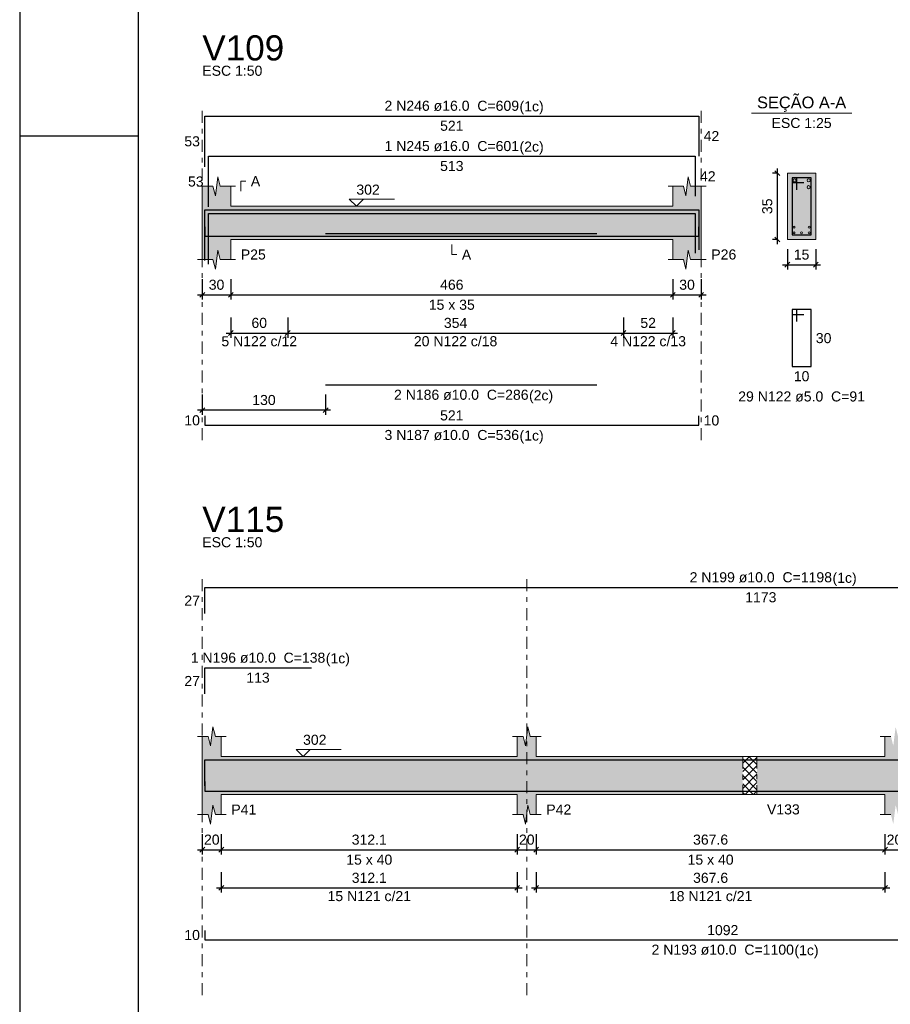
# Model space of a CAD drawing. Header units: millimetres. Extents: x 0 to 119, y 0 to 84.
# Tile 13 of 34: x 0 to 18, y 41 to 62. Entities that reach past the tile are written whole.
import ezdxf

# ---------------------------------------------------------------- set-up
doc = ezdxf.new("R2010")
doc.units = ezdxf.units.MM
doc.header["$MEASUREMENT"] = 0
doc.linetypes.add('DASHDOT', pattern=[2.54, 1.27, -0.635, 0, -0.635])
doc.linetypes.add('NULL', pattern=[0])
doc.layers.get('0').update_dxf_attribs({"lineweight": 18})
for name, color, linetype, lineweight in [('Descrição da armadura', 7, 'Continuous', 0), ('DT-Barras na forma', 2, 'Continuous', 30), ('DT-Barras no corte', 5, 'Continuous', 5), ('DT-Barras rebatidas', 2, 'Continuous', 30), ('DT-Cotas', 9, 'Continuous', 5), ('DT-Forma', 5, 'Continuous', 5), ('DT-Hachura forma vigas', 254, 'Continuous', 5), ('DT-Hachura intersecção vigas', 9, 'Continuous', 5), ('DT-Hachura seção vigas', 254, 'Continuous', 5), ('DT-Pontilhado', 9, 'DASHDOT', 5), ('DT-Textos', 7, 'Continuous', 5), ('DT-Título', 3, 'Continuous', 20), ('Textos armaduras', 7, 'Continuous', 0)]:
    doc.layers.add(name, color=color, linetype=linetype, lineweight=lineweight)
doc.layers.add('SEDUC_MARF', color=1, linetype='Continuous')
doc.layers.add('SEDUC_MARGG', color=7, linetype='Continuous')
doc.styles.add('Arial', font='txt')
doc.dimstyles.new('UM_25.000000', dxfattribs={"dimtxt": 0.18, "dimasz": 0.1, "dimexe": 0.1, "dimexo": 0.2, "dimgap": 0, "dimtad": 1, "dimtih": 1, "dimtoh": 1, "dimdec": 1, "dimlfac": 25, "dimzin": 0, "dimdsep": 46, "dimtxsty": 'Standard', "dimcen": 0.09, "dimdle": 0.1, "dimadec": 1, "dimazin": 2, "dimtfac": 1, "dimtdec": 4, "dimtofl": 0, "dimtmove": 0, "dimatfit": 3, "dimfxl": 1, "dimtolj": 1, "dimarcsym": 0})
doc.dimstyles.new('UM_50.000000', dxfattribs={"dimtxt": 0.18, "dimasz": 0.1, "dimexe": 0.1, "dimexo": 0.2, "dimgap": 0, "dimtad": 1, "dimtih": 1, "dimtoh": 1, "dimdec": 1, "dimlfac": 50, "dimzin": 0, "dimdsep": 46, "dimtxsty": 'Standard', "dimcen": 0.09, "dimdle": 0.1, "dimadec": 1, "dimazin": 2, "dimtfac": 1, "dimtdec": 4, "dimtofl": 0, "dimtmove": 0, "dimatfit": 3, "dimfxl": 1, "dimtolj": 1, "dimarcsym": 0})

# ---------------------------------------------------------------- blocks, each defined once
blk = doc.blocks.new('_Oblique')
at = {"color": 0, "linetype": 'ByBlock', "lineweight": -2}
blk.add_line((-0.5, -0.5), (0.5, 0.5), dxfattribs=at)
blk = doc.blocks.new('*D92')
at = {"layer": 'Defpoints', "color": 0}
for p in [(3.851, 56.58), (4.451, 56.58), (4.451, 56.051)]:
    blk.add_point(p, dxfattribs=at)
at = {"layer": 'DT-Cotas', "color": 0, "lineweight": -2}
for p, q in [((3.851, 56.38), (3.851, 55.951)), ((4.451, 56.38), (4.451, 55.951)), ((3.751, 56.051), (4.551, 56.051))]:
    blk.add_line(p, q, dxfattribs=at)
at = {"layer": 'DT-Cotas', "color": 0, "lineweight": -2, "xscale": 0.1, "yscale": 0.1, "zscale": 0.1, "rotation": 180}
blk.add_blockref('_Oblique', (3.851, 56.051), dxfattribs=at)
at = {"layer": 'DT-Cotas', "color": 0, "lineweight": -2, "xscale": 0.1, "yscale": 0.1, "zscale": 0.1}
blk.add_blockref('_Oblique', (4.451, 56.051), dxfattribs=at)
at = {"layer": 'DT-Cotas', "color": 7, "insert": (4.151, 56.262), "char_height": 0.2118, "attachment_point": 5, "rotation": 0.0057, "style": 'Arial'}
blk.add_mtext('\\A1;30', dxfattribs=at)
blk = doc.blocks.new('*D93')
at = {"layer": 'Defpoints', "color": 0}
for p in [(4.451, 56.58), (13.771, 56.58), (13.771, 56.051)]:
    blk.add_point(p, dxfattribs=at)
at = {"layer": 'DT-Cotas', "color": 0, "lineweight": -2}
for p, q in [((4.451, 56.38), (4.451, 55.951)), ((13.771, 56.38), (13.771, 55.951)), ((4.351, 56.051), (13.871, 56.051))]:
    blk.add_line(p, q, dxfattribs=at)
at = {"layer": 'DT-Cotas', "color": 0, "lineweight": -2, "xscale": 0.1, "yscale": 0.1, "zscale": 0.1, "rotation": 180}
blk.add_blockref('_Oblique', (4.451, 56.051), dxfattribs=at)
at = {"layer": 'DT-Cotas', "color": 0, "lineweight": -2, "xscale": 0.1, "yscale": 0.1, "zscale": 0.1}
blk.add_blockref('_Oblique', (13.771, 56.051), dxfattribs=at)
at = {"layer": 'DT-Cotas', "color": 7, "insert": (9.111, 56.262), "char_height": 0.2118, "attachment_point": 5, "rotation": 0.0057, "style": 'Arial'}
blk.add_mtext('\\A1;466', dxfattribs=at)
blk = doc.blocks.new('*D94')
at = {"layer": 'Defpoints', "color": 0}
for p in [(13.771, 56.58), (14.371, 56.58), (14.371, 56.051)]:
    blk.add_point(p, dxfattribs=at)
at = {"layer": 'DT-Cotas', "color": 0, "lineweight": -2}
for p, q in [((13.771, 56.38), (13.771, 55.951)), ((14.371, 56.38), (14.371, 55.951)), ((13.671, 56.051), (14.471, 56.051))]:
    blk.add_line(p, q, dxfattribs=at)
at = {"layer": 'DT-Cotas', "color": 0, "lineweight": -2, "xscale": 0.1, "yscale": 0.1, "zscale": 0.1, "rotation": 180}
blk.add_blockref('_Oblique', (13.771, 56.051), dxfattribs=at)
at = {"layer": 'DT-Cotas', "color": 0, "lineweight": -2, "xscale": 0.1, "yscale": 0.1, "zscale": 0.1}
blk.add_blockref('_Oblique', (14.371, 56.051), dxfattribs=at)
at = {"layer": 'DT-Cotas', "color": 7, "insert": (14.071, 56.262), "char_height": 0.2118, "attachment_point": 5, "rotation": 0.0057, "style": 'Arial'}
blk.add_mtext('\\A1;30', dxfattribs=at)
blk = doc.blocks.new('*D95')
at = {"layer": 'Defpoints', "color": 0}
for p in [(3.851, 54.151), (6.451, 54.151), (3.851, 53.621)]:
    blk.add_point(p, dxfattribs=at)
at = {"layer": 'DT-Cotas', "color": 0, "lineweight": -2}
for p, q in [((3.851, 53.951), (3.851, 53.521)), ((6.451, 53.951), (6.451, 53.521)), ((6.551, 53.621), (3.751, 53.621))]:
    blk.add_line(p, q, dxfattribs=at)
at = {"layer": 'DT-Cotas', "color": 0, "lineweight": -2, "xscale": 0.1, "yscale": 0.1, "zscale": 0.1, "rotation": 180}
blk.add_blockref('_Oblique', (3.851, 53.621), dxfattribs=at)
at = {"layer": 'DT-Cotas', "color": 0, "lineweight": -2, "xscale": 0.1, "yscale": 0.1, "zscale": 0.1}
blk.add_blockref('_Oblique', (6.451, 53.621), dxfattribs=at)
at = {"layer": 'DT-Cotas', "color": 7, "insert": (5.151, 53.833), "char_height": 0.2118, "attachment_point": 5, "rotation": 0.0057, "style": 'Arial'}
blk.add_mtext('\\A1;130', dxfattribs=at)
blk = doc.blocks.new('*D96')
at = {"layer": 'Defpoints', "color": 0}
for p in [(15.975, 58.616), (16.186, 58.616), (16.186, 57.216)]:
    blk.add_point(p, dxfattribs=at)
at = {"layer": 'DT-Cotas', "color": 0, "lineweight": -2}
for p, q in [((15.986, 58.616), (15.875, 58.616)), ((15.975, 57.116), (15.975, 58.716)), ((15.986, 57.216), (15.875, 57.216))]:
    blk.add_line(p, q, dxfattribs=at)
at = {"layer": 'DT-Cotas', "color": 0, "lineweight": -2, "xscale": 0.1, "yscale": 0.1, "zscale": 0.1}
for p, rotation in [((15.975, 58.616), 90), ((15.975, 57.216), 270)]:
    blk.add_blockref('_Oblique', p, dxfattribs=dict(at, rotation=rotation))
at = {"layer": 'DT-Cotas', "color": 7, "insert": (15.763, 57.916), "char_height": 0.2118, "attachment_point": 5, "rotation": 90, "style": 'Arial'}
blk.add_mtext('\\A1;35', dxfattribs=at)
blk = doc.blocks.new('*D97')
at = {"layer": 'Defpoints', "color": 0}
for p in [(16.186, 57.216), (16.786, 57.216), (16.786, 56.686)]:
    blk.add_point(p, dxfattribs=at)
at = {"layer": 'DT-Cotas', "color": 0, "lineweight": -2}
for p, q in [((16.186, 57.016), (16.186, 56.586)), ((16.786, 57.016), (16.786, 56.586)), ((16.086, 56.686), (16.886, 56.686))]:
    blk.add_line(p, q, dxfattribs=at)
at = {"layer": 'DT-Cotas', "color": 0, "lineweight": -2, "xscale": 0.1, "yscale": 0.1, "zscale": 0.1, "rotation": 180}
blk.add_blockref('_Oblique', (16.186, 56.686), dxfattribs=at)
at = {"layer": 'DT-Cotas', "color": 0, "lineweight": -2, "xscale": 0.1, "yscale": 0.1, "zscale": 0.1}
blk.add_blockref('_Oblique', (16.786, 56.686), dxfattribs=at)
at = {"layer": 'DT-Cotas', "color": 7, "insert": (16.486, 56.898), "char_height": 0.2118, "attachment_point": 5, "rotation": 0.0057, "style": 'Arial'}
blk.add_mtext('\\A1;15', dxfattribs=at)
blk = doc.blocks.new('*D98')
at = {"layer": 'Defpoints', "color": 0}
for p in [(4.451, 55.775), (5.651, 55.775), (5.651, 55.246)]:
    blk.add_point(p, dxfattribs=at)
at = {"layer": 'DT-Cotas', "color": 0, "lineweight": -2}
for p, q in [((4.451, 55.575), (4.451, 55.146)), ((5.651, 55.575), (5.651, 55.146)), ((4.351, 55.246), (5.751, 55.246))]:
    blk.add_line(p, q, dxfattribs=at)
at = {"layer": 'DT-Cotas', "color": 0, "lineweight": -2, "xscale": 0.1, "yscale": 0.1, "zscale": 0.1, "rotation": 180}
blk.add_blockref('_Oblique', (4.451, 55.246), dxfattribs=at)
at = {"layer": 'DT-Cotas', "color": 0, "lineweight": -2, "xscale": 0.1, "yscale": 0.1, "zscale": 0.1}
blk.add_blockref('_Oblique', (5.651, 55.246), dxfattribs=at)
at = {"layer": 'DT-Cotas', "color": 7, "insert": (5.051, 55.458), "char_height": 0.2118, "attachment_point": 5, "rotation": 0.0057, "style": 'Arial'}
blk.add_mtext('\\A1;60', dxfattribs=at)
blk = doc.blocks.new('*D99')
at = {"layer": 'Defpoints', "color": 0}
for p in [(12.731, 55.775), (13.771, 55.775), (13.771, 55.246)]:
    blk.add_point(p, dxfattribs=at)
at = {"layer": 'DT-Cotas', "color": 0, "lineweight": -2}
for p, q in [((12.731, 55.575), (12.731, 55.146)), ((13.771, 55.575), (13.771, 55.146)), ((12.631, 55.246), (13.871, 55.246))]:
    blk.add_line(p, q, dxfattribs=at)
at = {"layer": 'DT-Cotas', "color": 0, "lineweight": -2, "xscale": 0.1, "yscale": 0.1, "zscale": 0.1, "rotation": 180}
blk.add_blockref('_Oblique', (12.731, 55.246), dxfattribs=at)
at = {"layer": 'DT-Cotas', "color": 0, "lineweight": -2, "xscale": 0.1, "yscale": 0.1, "zscale": 0.1}
blk.add_blockref('_Oblique', (13.771, 55.246), dxfattribs=at)
at = {"layer": 'DT-Cotas', "color": 7, "insert": (13.251, 55.458), "char_height": 0.2118, "attachment_point": 5, "rotation": 0.0057, "style": 'Arial'}
blk.add_mtext('\\A1;52', dxfattribs=at)
blk = doc.blocks.new('*D100')
at = {"layer": 'Defpoints', "color": 0}
for p in [(5.651, 55.775), (12.731, 55.775), (12.731, 55.246)]:
    blk.add_point(p, dxfattribs=at)
at = {"layer": 'DT-Cotas', "color": 0, "lineweight": -2}
for p, q in [((5.651, 55.575), (5.651, 55.146)), ((12.731, 55.575), (12.731, 55.146)), ((5.551, 55.246), (12.831, 55.246))]:
    blk.add_line(p, q, dxfattribs=at)
at = {"layer": 'DT-Cotas', "color": 0, "lineweight": -2, "xscale": 0.1, "yscale": 0.1, "zscale": 0.1, "rotation": 180}
blk.add_blockref('_Oblique', (5.651, 55.246), dxfattribs=at)
at = {"layer": 'DT-Cotas', "color": 0, "lineweight": -2, "xscale": 0.1, "yscale": 0.1, "zscale": 0.1}
blk.add_blockref('_Oblique', (12.731, 55.246), dxfattribs=at)
at = {"layer": 'DT-Cotas', "color": 7, "insert": (9.191, 55.458), "char_height": 0.2118, "attachment_point": 5, "rotation": 0.0057, "style": 'Arial'}
blk.add_mtext('\\A1;354', dxfattribs=at)
blk = doc.blocks.new('*D135')
at = {"layer": 'Defpoints', "color": 0}
for p in [(3.851, 44.887), (4.251, 44.887), (4.251, 44.358)]:
    blk.add_point(p, dxfattribs=at)
at = {"layer": 'DT-Cotas', "color": 0, "lineweight": -2}
for p, q in [((3.851, 44.687), (3.851, 44.258)), ((4.251, 44.687), (4.251, 44.258)), ((3.751, 44.358), (4.351, 44.358))]:
    blk.add_line(p, q, dxfattribs=at)
at = {"layer": 'DT-Cotas', "color": 0, "lineweight": -2, "xscale": 0.1, "yscale": 0.1, "zscale": 0.1, "rotation": 180}
blk.add_blockref('_Oblique', (3.851, 44.358), dxfattribs=at)
at = {"layer": 'DT-Cotas', "color": 0, "lineweight": -2, "xscale": 0.1, "yscale": 0.1, "zscale": 0.1}
blk.add_blockref('_Oblique', (4.251, 44.358), dxfattribs=at)
at = {"layer": 'DT-Cotas', "color": 7, "insert": (4.051, 44.569), "char_height": 0.2118, "attachment_point": 5, "rotation": 0.0057, "style": 'Arial'}
blk.add_mtext('\\A1;20', dxfattribs=at)
blk = doc.blocks.new('*D136')
at = {"layer": 'Defpoints', "color": 0}
for p in [(4.251, 44.887), (10.492, 44.887), (10.492, 44.358)]:
    blk.add_point(p, dxfattribs=at)
at = {"layer": 'DT-Cotas', "color": 0, "lineweight": -2}
for p, q in [((4.251, 44.687), (4.251, 44.258)), ((10.492, 44.687), (10.492, 44.258)), ((4.151, 44.358), (10.592, 44.358))]:
    blk.add_line(p, q, dxfattribs=at)
at = {"layer": 'DT-Cotas', "color": 0, "lineweight": -2, "xscale": 0.1, "yscale": 0.1, "zscale": 0.1, "rotation": 180}
blk.add_blockref('_Oblique', (4.251, 44.358), dxfattribs=at)
at = {"layer": 'DT-Cotas', "color": 0, "lineweight": -2, "xscale": 0.1, "yscale": 0.1, "zscale": 0.1}
blk.add_blockref('_Oblique', (10.492, 44.358), dxfattribs=at)
at = {"layer": 'DT-Cotas', "color": 7, "insert": (7.371, 44.569), "char_height": 0.2118, "attachment_point": 5, "rotation": 0.0057, "style": 'Arial'}
blk.add_mtext('\\A1;312.1', dxfattribs=at)
blk = doc.blocks.new('*D137')
at = {"layer": 'Defpoints', "color": 0}
for p in [(10.492, 44.887), (10.892, 44.887), (10.892, 44.358)]:
    blk.add_point(p, dxfattribs=at)
at = {"layer": 'DT-Cotas', "color": 0, "lineweight": -2}
for p, q in [((10.492, 44.687), (10.492, 44.258)), ((10.892, 44.687), (10.892, 44.258)), ((10.392, 44.358), (10.992, 44.358))]:
    blk.add_line(p, q, dxfattribs=at)
at = {"layer": 'DT-Cotas', "color": 0, "lineweight": -2, "xscale": 0.1, "yscale": 0.1, "zscale": 0.1, "rotation": 180}
blk.add_blockref('_Oblique', (10.492, 44.358), dxfattribs=at)
at = {"layer": 'DT-Cotas', "color": 0, "lineweight": -2, "xscale": 0.1, "yscale": 0.1, "zscale": 0.1}
blk.add_blockref('_Oblique', (10.892, 44.358), dxfattribs=at)
at = {"layer": 'DT-Cotas', "color": 7, "insert": (10.692, 44.569), "char_height": 0.2118, "attachment_point": 5, "rotation": 0.0057, "style": 'Arial'}
blk.add_mtext('\\A1;20', dxfattribs=at)
blk = doc.blocks.new('*D138')
at = {"layer": 'Defpoints', "color": 0}
for p in [(10.892, 44.887), (18.245, 44.887), (18.245, 44.358)]:
    blk.add_point(p, dxfattribs=at)
at = {"layer": 'DT-Cotas', "color": 0, "lineweight": -2}
for p, q in [((10.892, 44.687), (10.892, 44.258)), ((18.245, 44.687), (18.245, 44.258)), ((10.792, 44.358), (18.345, 44.358))]:
    blk.add_line(p, q, dxfattribs=at)
at = {"layer": 'DT-Cotas', "color": 0, "lineweight": -2, "xscale": 0.1, "yscale": 0.1, "zscale": 0.1, "rotation": 180}
blk.add_blockref('_Oblique', (10.892, 44.358), dxfattribs=at)
at = {"layer": 'DT-Cotas', "color": 0, "lineweight": -2, "xscale": 0.1, "yscale": 0.1, "zscale": 0.1}
blk.add_blockref('_Oblique', (18.245, 44.358), dxfattribs=at)
at = {"layer": 'DT-Cotas', "color": 7, "insert": (14.568, 44.569), "char_height": 0.2118, "attachment_point": 5, "rotation": 0.0057, "style": 'Arial'}
blk.add_mtext('\\A1;367.6', dxfattribs=at)
blk = doc.blocks.new('*D139')
at = {"layer": 'Defpoints', "color": 0}
for p in [(18.245, 44.887), (18.645, 44.887), (18.645, 44.358)]:
    blk.add_point(p, dxfattribs=at)
at = {"layer": 'DT-Cotas', "color": 0, "lineweight": -2}
for p, q in [((18.245, 44.687), (18.245, 44.258)), ((18.645, 44.687), (18.645, 44.258)), ((18.145, 44.358), (18.745, 44.358))]:
    blk.add_line(p, q, dxfattribs=at)
at = {"layer": 'DT-Cotas', "color": 0, "lineweight": -2, "xscale": 0.1, "yscale": 0.1, "zscale": 0.1, "rotation": 180}
blk.add_blockref('_Oblique', (18.245, 44.358), dxfattribs=at)
at = {"layer": 'DT-Cotas', "color": 0, "lineweight": -2, "xscale": 0.1, "yscale": 0.1, "zscale": 0.1}
blk.add_blockref('_Oblique', (18.645, 44.358), dxfattribs=at)
at = {"layer": 'DT-Cotas', "color": 7, "insert": (18.445, 44.569), "char_height": 0.2118, "attachment_point": 5, "rotation": 0.0057, "style": 'Arial'}
blk.add_mtext('\\A1;20', dxfattribs=at)
blk = doc.blocks.new('*D154')
at = {"layer": 'Defpoints', "color": 0}
for p in [(4.251, 44.082), (10.492, 44.082), (10.492, 43.553)]:
    blk.add_point(p, dxfattribs=at)
at = {"layer": 'DT-Cotas', "color": 0, "lineweight": -2}
for p, q in [((4.251, 43.882), (4.251, 43.453)), ((10.492, 43.882), (10.492, 43.453)), ((4.151, 43.553), (10.592, 43.553))]:
    blk.add_line(p, q, dxfattribs=at)
at = {"layer": 'DT-Cotas', "color": 0, "lineweight": -2, "xscale": 0.1, "yscale": 0.1, "zscale": 0.1, "rotation": 180}
blk.add_blockref('_Oblique', (4.251, 43.553), dxfattribs=at)
at = {"layer": 'DT-Cotas', "color": 0, "lineweight": -2, "xscale": 0.1, "yscale": 0.1, "zscale": 0.1}
blk.add_blockref('_Oblique', (10.492, 43.553), dxfattribs=at)
at = {"layer": 'DT-Cotas', "color": 7, "insert": (7.371, 43.764), "char_height": 0.2118, "attachment_point": 5, "rotation": 0.0057, "style": 'Arial'}
blk.add_mtext('\\A1;312.1', dxfattribs=at)
blk = doc.blocks.new('*D155')
at = {"layer": 'Defpoints', "color": 0}
for p in [(10.892, 44.082), (18.245, 44.082), (18.245, 43.553)]:
    blk.add_point(p, dxfattribs=at)
at = {"layer": 'DT-Cotas', "color": 0, "lineweight": -2}
for p, q in [((10.892, 43.882), (10.892, 43.453)), ((18.245, 43.882), (18.245, 43.453)), ((10.792, 43.553), (18.345, 43.553))]:
    blk.add_line(p, q, dxfattribs=at)
at = {"layer": 'DT-Cotas', "color": 0, "lineweight": -2, "xscale": 0.1, "yscale": 0.1, "zscale": 0.1, "rotation": 180}
blk.add_blockref('_Oblique', (10.892, 43.553), dxfattribs=at)
at = {"layer": 'DT-Cotas', "color": 0, "lineweight": -2, "xscale": 0.1, "yscale": 0.1, "zscale": 0.1}
blk.add_blockref('_Oblique', (18.245, 43.553), dxfattribs=at)
at = {"layer": 'DT-Cotas', "color": 7, "insert": (14.568, 43.764), "char_height": 0.2118, "attachment_point": 5, "rotation": 0.0057, "style": 'Arial'}
blk.add_mtext('\\A1;367.6', dxfattribs=at)

msp = doc.modelspace()

# ---------------------------------------------------------------- hatches: boundary and pattern name
at = {"layer": 'DT-Hachura forma vigas', "linetype": 'Continuous'}
for points in [[(14.3713, 56.7919), (14.3713, 57.2155), (14.3713, 57.9155), (14.3713, 58.3391), (14.1463, 58.3391), (14.0963, 58.5391), (14.0463, 58.1391), (13.9963, 58.3391), (13.7713, 58.3391), (13.7713, 57.9155), (4.4507, 57.9155), (4.4507, 58.3391), (4.2257, 58.3391), (4.1757, 58.5391), (4.1257, 58.1391), (4.0757, 58.3391), (3.8507, 58.3391), (3.8507, 57.9155), (3.8507, 57.2155), (3.8507, 56.7919), (4.0757, 56.7919), (4.1257, 56.5919), (4.1757, 56.9919), (4.2257, 56.7919), (4.4507, 56.7919), (4.4507, 57.2155), (13.7713, 57.2155), (13.7713, 56.7919), (13.9963, 56.7919), (14.0463, 56.5919), (14.0963, 56.9919), (14.1463, 56.7919), (14.3713, 56.7919)], [(10.8919, 45.5224), (15.2447, 45.5224), (15.2447, 46.3224), (10.8919, 46.3224), (10.8919, 46.746), (10.7669, 46.746), (10.7169, 46.946), (10.6669, 46.546), (10.6169, 46.746), (10.4919, 46.746), (10.4919, 46.3224), (4.2507, 46.3224), (4.2507, 46.746), (4.1257, 46.746), (4.0757, 46.946), (4.0257, 46.546), (3.9757, 46.746), (3.8507, 46.746), (3.8507, 46.3224), (3.8507, 45.5224), (3.8507, 45.0988), (3.9757, 45.0988), (4.0257, 44.8988), (4.0757, 45.2988), (4.1257, 45.0988), (4.2507, 45.0988), (4.2507, 45.5224), (10.4919, 45.5224), (10.4919, 45.0988), (10.6169, 45.0988), (10.6669, 44.8988), (10.7169, 45.2988), (10.7669, 45.0988), (10.8919, 45.0988), (10.8919, 45.5224)], [(34.4447, 45.5224), (37.1447, 45.5224), (37.1447, 46.3224), (34.4447, 46.3224), (34.4447, 46.746), (34.3197, 46.746), (34.2697, 46.946), (34.2197, 46.546), (34.1697, 46.746), (34.0447, 46.746), (34.0447, 46.3224), (25.9473, 46.3224), (25.9473, 46.746), (25.8223, 46.746), (25.7723, 46.946), (25.7223, 46.546), (25.6723, 46.746), (25.5473, 46.746), (25.5473, 46.3224), (18.6447, 46.3224), (18.6447, 46.746), (18.5197, 46.746), (18.4697, 46.946), (18.4197, 46.546), (18.3697, 46.746), (18.2447, 46.746), (18.2447, 46.3224), (15.5447, 46.3224), (15.5447, 45.5224), (18.2447, 45.5224), (18.2447, 45.0988), (18.3697, 45.0988), (18.4197, 44.8988), (18.4697, 45.2988), (18.5197, 45.0988), (18.6447, 45.0988), (18.6447, 45.5224), (25.5473, 45.5224), (25.5473, 45.0988), (25.6723, 45.0988), (25.7223, 44.8988), (25.7723, 45.2988), (25.8223, 45.0988), (25.9473, 45.0988), (25.9473, 45.5224), (34.0447, 45.5224), (34.0447, 45.0988), (34.1697, 45.0988), (34.2197, 44.8988), (34.2697, 45.2988), (34.3197, 45.0988), (34.4447, 45.0988), (34.4447, 45.5224)]]:
    msp.add_hatch(color=254, dxfattribs=at).paths.add_polyline_path(points)
at = {"layer": 'DT-Hachura intersecção vigas', "linetype": 'Continuous'}
h = msp.add_hatch(dxfattribs=at)
h.set_pattern_fill('ANSI37', color=9, style=0)
h.paths.add_polyline_path([(15.2447, 45.5224), (15.5447, 45.5224), (15.5447, 46.3224), (15.2447, 46.3224), (15.2447, 45.5224)])
at = {"layer": 'DT-Hachura seção vigas', "linetype": 'Continuous'}
msp.add_hatch(color=254, dxfattribs=at).paths.add_polyline_path([(16.1864, 57.2155), (16.1864, 57.2155), (16.7864, 57.2155), (16.7864, 58.6155), (16.1864, 58.6155), (16.1864, 57.2155)])

# ---------------------------------------------------------------- linework, layer by layer
at = {"layer": 'DT-Barras na forma'}
for p, q in [((16.3864, 58.5155), (16.2864, 58.5155)), ((16.2864, 58.5155), (16.2864, 57.3155)), ((16.6864, 58.5155), (16.2864, 58.5155)), ((16.2864, 58.5155), (16.2864, 58.4155)), ((16.3864, 58.2655), (16.3864, 58.5155)), ((16.6864, 57.3155), (16.6864, 58.5155)), ((16.2864, 58.4155), (16.5364, 58.4155)), ((16.2864, 57.3155), (16.6864, 57.3155))]:
    msp.add_line(p, q, dxfattribs=at)
for points in [[(3.9007, 56.7721), (3.9007, 57.8395), (14.3213, 57.8395), (14.3213, 56.9988)], [(3.9783, 56.7001), (3.9783, 57.7675), (14.2437, 57.7675), (14.2437, 56.9268)], [(3.9007, 57.4855), (3.9007, 57.2855), (14.3213, 57.2855), (14.3213, 57.4855)], [(6.4507, 57.3455), (12.1713, 57.3455)], [(3.9007, 45.7055), (3.9007, 46.2524), (6.1507, 46.2524)], [(3.9007, 45.7055), (3.9007, 46.2524), (27.3538, 46.2524)], [(3.9007, 45.7924), (3.9007, 45.5924), (25.7473, 45.5924)]]:
    msp.add_lwpolyline(points, dxfattribs=at)
at = {"layer": 'DT-Barras no corte'}
for centre, radius in [((16.3384, 58.4635), 0.032), ((16.6344, 58.4635), 0.032), ((16.6344, 58.3195), 0.032), ((16.3264, 57.4755), 0.02), ((16.6464, 57.4755), 0.02), ((16.3264, 57.3555), 0.02), ((16.4864, 57.3555), 0.02), ((16.6464, 57.3555), 0.02)]:
    msp.add_circle(centre, radius, dxfattribs=at)
at = {"layer": 'DT-Barras rebatidas'}
for points in [[(3.9007, 58.7489), (3.9007, 59.8163), (14.3213, 59.8163), (14.3213, 58.9756)], [(3.9783, 57.9017), (3.9783, 58.9691), (14.2437, 58.9691), (14.2437, 58.1284)], [(16.3864, 55.4888), (16.3864, 55.7388), (16.2864, 55.7388), (16.2864, 54.5388), (16.6864, 54.5388), (16.6864, 55.7388), (16.2864, 55.7388), (16.2864, 55.6388), (16.5364, 55.6388)], [(6.4507, 54.1509), (12.1713, 54.1509)], [(3.9007, 53.5037), (3.9007, 53.3037), (14.3213, 53.3037), (14.3213, 53.5037)], [(3.9007, 49.3343), (3.9007, 49.8813), (27.3538, 49.8813)], [(3.9007, 47.6399), (3.9007, 48.1869), (6.1507, 48.1869)], [(3.9007, 42.6578), (3.9007, 42.4578), (25.7473, 42.4578)]]:
    msp.add_lwpolyline(points, dxfattribs=at)
at = {"layer": 'DT-Forma'}
for p, q in [((4.1257, 58.1391), (4.1757, 58.5391)), ((4.1757, 58.5391), (4.2257, 58.3391)), ((14.0463, 58.1391), (14.0963, 58.5391)), ((14.0963, 58.5391), (14.1463, 58.3391)), ((16.7864, 58.6155), (16.1864, 58.6155)), ((16.1864, 58.6155), (16.1864, 57.2155)), ((16.7864, 57.2155), (16.7864, 58.6155)), ((3.7507, 58.3391), (4.0757, 58.3391)), ((3.8507, 57.9155), (3.8507, 58.3391)), ((4.0757, 58.3391), (4.1257, 58.1391)), ((4.2257, 58.3391), (4.5507, 58.3391)), ((4.4507, 58.3391), (4.4507, 57.9155)), ((13.6713, 58.3391), (13.9963, 58.3391)), ((13.7713, 57.9155), (13.7713, 58.3391)), ((13.9963, 58.3391), (14.0463, 58.1391)), ((14.1463, 58.3391), (14.4713, 58.3391)), ((14.3713, 58.3391), (14.3713, 57.9155)), ((4.4507, 57.9155), (13.7713, 57.9155)), ((3.8507, 57.2155), (3.8507, 56.7919)), ((4.4507, 56.7919), (4.4507, 57.2155)), ((4.4507, 57.2155), (13.7713, 57.2155)), ((13.7713, 57.2155), (13.7713, 56.7919)), ((14.3713, 56.7919), (14.3713, 57.2155)), ((16.1864, 57.2155), (16.7864, 57.2155)), ((4.1257, 56.5919), (4.1757, 56.9919)), ((4.1757, 56.9919), (4.2257, 56.7919)), ((14.0463, 56.5919), (14.0963, 56.9919)), ((14.0963, 56.9919), (14.1463, 56.7919)), ((3.7507, 56.7919), (4.0757, 56.7919)), ((4.0757, 56.7919), (4.1257, 56.5919)), ((4.2257, 56.7919), (4.5507, 56.7919)), ((13.6713, 56.7919), (13.9963, 56.7919)), ((13.9963, 56.7919), (14.0463, 56.5919)), ((14.1463, 56.7919), (14.4713, 56.7919)), ((4.0257, 46.546), (4.0757, 46.946)), ((4.0757, 46.946), (4.1257, 46.746)), ((10.6669, 46.546), (10.7169, 46.946)), ((10.7169, 46.946), (10.7669, 46.746)), ((3.7507, 46.746), (3.9757, 46.746)), ((3.8507, 46.3224), (3.8507, 46.746)), ((3.9757, 46.746), (4.0257, 46.546)), ((4.1257, 46.746), (4.3507, 46.746)), ((4.2507, 46.746), (4.2507, 46.3224)), ((10.3919, 46.746), (10.6169, 46.746)), ((10.4919, 46.3224), (10.4919, 46.746)), ((10.6169, 46.746), (10.6669, 46.546)), ((10.7669, 46.746), (10.9919, 46.746)), ((10.8919, 46.746), (10.8919, 46.3224)), ((18.1447, 46.746), (18.3697, 46.746)), ((18.2447, 46.3224), (18.2447, 46.746)), ((4.2507, 46.3224), (10.4919, 46.3224)), ((10.8919, 46.3224), (15.2447, 46.3224)), ((15.2447, 46.3224), (15.5447, 46.3224)), ((15.5447, 46.3224), (18.2447, 46.3224)), ((3.8507, 45.5224), (3.8507, 45.0988)), ((4.2507, 45.0988), (4.2507, 45.5224)), ((4.2507, 45.5224), (10.4919, 45.5224)), ((10.4919, 45.5224), (10.4919, 45.0988)), ((10.8919, 45.0988), (10.8919, 45.5224)), ((10.8919, 45.5224), (15.2447, 45.5224)), ((15.2447, 45.5224), (15.5447, 45.5224)), ((15.5447, 45.5224), (18.2447, 45.5224)), ((18.2447, 45.5224), (18.2447, 45.0988)), ((4.0257, 44.8988), (4.0757, 45.2988)), ((4.0757, 45.2988), (4.1257, 45.0988)), ((10.6669, 44.8988), (10.7169, 45.2988)), ((10.7169, 45.2988), (10.7669, 45.0988)), ((3.7507, 45.0988), (3.9757, 45.0988)), ((3.9757, 45.0988), (4.0257, 44.8988)), ((4.1257, 45.0988), (4.3507, 45.0988)), ((10.3919, 45.0988), (10.6169, 45.0988)), ((10.6169, 45.0988), (10.6669, 44.8988)), ((10.7669, 45.0988), (10.9919, 45.0988)), ((18.1447, 45.0988), (18.3697, 45.0988))]:
    msp.add_line(p, q, dxfattribs=at)
at = {"layer": 'DT-Forma', "linetype": 'Continuous'}
for p, q in [((3.8507, 57.2155), (3.8507, 57.9155)), ((14.3713, 57.9155), (14.3713, 57.2155)), ((3.8507, 45.5224), (3.8507, 46.3224))]:
    msp.add_line(p, q, dxfattribs=at)
at = {"layer": 'DT-Pontilhado', "ltscale": 0.2}
for p, q in [((3.8507, 52.986), (3.8507, 60.0281)), ((14.3713, 52.986), (14.3713, 60.0281)), ((3.8507, 41.2929), (3.8507, 50.0931)), ((10.6919, 41.2929), (10.6919, 50.0931)), ((15.2447, 46.3224), (15.2447, 45.5224)), ((15.5447, 46.3224), (15.5447, 45.5224))]:
    msp.add_line(p, q, dxfattribs=at)
at = {"layer": 'DT-Textos'}
msp.add_line((15.4274, 59.8804), (17.5454, 59.8804), dxfattribs=at)
for points in [[(4.6625, 58.2332), (4.6625, 58.445), (4.7684, 58.445)], [(7.2469, 58.0638), (7.0986, 57.9155), (6.9504, 58.0638), (7.9035, 58.0638)], [(9.111, 57.1096), (9.111, 56.8978), (9.2169, 56.8978)], [(6.1231, 46.4707), (5.9748, 46.3224), (5.8265, 46.4707), (6.7796, 46.4707)]]:
    msp.add_lwpolyline(points, dxfattribs=at)
at = {"layer": 'SEDUC_MARF'}
msp.add_line((0, 59.4), (2.5, 59.4), dxfattribs=at)
msp.add_lwpolyline([(118.9, 84.1), (0, 84.1), (0, 0), (118.9, 0)], close=True, dxfattribs=at)
at = {"layer": 'SEDUC_MARGG'}
msp.add_lwpolyline([(2.5, 1), (117.9, 1), (117.9, 83.1), (2.5, 83.1), (2.5, 1)], dxfattribs=at)

# ---------------------------------------------------------------- texts
at = {"layer": 'Descrição da armadura', "linetype": 'NULL', "char_height": 0.2118, "attachment_point": 8, "line_spacing_factor": 0.9, "style": 'Arial'}
for s, insert, width in [('2 N246 ø16.0  C=609', (9.1109, 59.9226), 5.562109), ('1 N245 ø16.0  C=601', (9.1109, 59.0746), 5.562109), ('5 N122 c/12', (5.0507, 54.9641), 3.127695), ('20 N122 c/18', (9.191, 54.9641), 3.450264), ('4 N122 c/13', (13.2513, 54.9641), 3.127695), ('2 N186 ø10.0  C=286', (9.3109, 53.8336), 5.562109), ('29 N122 ø5.0  C=91', (16.4869, 53.7976), 5.239541), ('3 N187 ø10.0  C=536', (9.1109, 52.9856), 5.562109), ('2 N199 ø10.0  C=1198', (15.6269, 49.9875), 5.884678), ('1 N196 ø10.0  C=138', (5.0259, 48.2925), 5.562109), ('15 N121 c/21', (7.3713, 43.271), 3.450264), ('18 N121 c/21', (14.5683, 43.271), 3.450264), ('2 N193 ø10.0  C=1100', (14.8239, 42.1405), 5.884678)]:
    msp.add_mtext(s, dxfattribs=dict(at, insert=insert, width=width))
at = {"layer": 'DT-Textos', "linetype": 'NULL', "line_spacing_factor": 0.798, "style": 'Arial'}
for s, insert, char_height, width, attachment_point in [('ESC 1:50', (3.8509, 60.6636), 0.2118, 2.482559, 7), ('SEÇÃO A-A', (16.4869, 59.9047), 0.2471, 3.812061, 8), ('(1c)', (10.5389, 59.8527), 0.2118, 0.998857, 7), ('ESC 1:25', (16.4869, 59.5626), 0.2118, 2.482559, 8), ('(2c)', (10.5389, 59.0047), 0.2118, 0.998857, 7), ('A', (4.8739, 58.3396), 0.2118, 0.386855, 7), ('302', (7.0989, 58.1586), 0.2118, 0.967705, 7), ('P25', (4.6629, 56.7916), 0.2118, 1.031992, 7), ('A', (9.3229, 56.7916), 0.2118, 0.386855, 7), ('P26', (14.5829, 56.7916), 0.2118, 1.031992, 7), ('15 x 35', (9.1109, 55.7326), 0.2118, 1.902559, 8), ('(2c)', (10.7389, 53.7637), 0.2118, 0.998857, 7), ('(1c)', (10.5389, 52.9157), 0.2118, 0.998857, 7), ('ESC 1:50', (3.8509, 50.7285), 0.2118, 2.482559, 7), ('(1c)', (17.1379, 49.9177), 0.2118, 0.998857, 7), ('(1c)', (6.4539, 48.2227), 0.2118, 0.998857, 7), ('302', (5.9749, 46.5655), 0.2118, 0.967705, 7), ('P41', (4.4629, 45.0985), 0.2118, 1.031992, 7), ('P42', (11.1039, 45.0985), 0.2118, 1.031992, 7), ('V133', (15.7569, 45.0985), 0.2118, 1.354561, 7), ('15 x 40', (7.3709, 44.0395), 0.2118, 1.902559, 8), ('15 x 40', (14.5679, 44.0395), 0.2118, 1.902559, 8), ('(1c)', (16.3349, 42.0707), 0.2118, 0.998857, 7)]:
    msp.add_mtext(s, dxfattribs=dict(at, insert=insert, char_height=char_height, width=width, attachment_point=attachment_point))
at = {"layer": 'DT-Título', "linetype": 'NULL', "char_height": 0.5295, "width": 3.456465, "attachment_point": 7, "line_spacing_factor": 0.798, "style": 'Arial'}
for s, insert in [('V109', (3.8509, 60.9815)), ('V115', (3.8509, 51.0464))]:
    msp.add_mtext(s, dxfattribs=dict(at, insert=insert))
at = {"layer": 'Textos armaduras', "linetype": 'NULL', "char_height": 0.2118, "line_spacing_factor": 0.9, "style": 'Arial'}
for s, insert, width, attachment_point in [('521', (9.111, 59.719), 1.367705, 2), ('53', (3.8007, 59.1767), 1.045137, 9), ('42', (14.4213, 59.5018), 1.045137, 1), ('513', (9.111, 58.8718), 1.367705, 2), ('53', (3.8783, 58.3295), 1.045137, 9), ('42', (14.3437, 58.6546), 1.045137, 1), ('30', (16.7864, 55.2447), 1.045137, 1), ('10', (16.4864, 54.4415), 1.045137, 2), ('10', (3.8007, 53.2978), 1.045137, 9), ('521', (9.111, 53.401), 1.367705, 8), ('10', (14.4213, 53.5096), 1.045137, 1), ('27', (3.8007, 49.5019), 1.045137, 9), ('1173', (15.6272, 49.784), 1.690273, 2), ('27', (3.8007, 47.8075), 1.045137, 9), ('113', (5.0257, 48.0896), 1.367705, 2), ('1092', (14.824, 42.5551), 1.690273, 8), ('10', (3.8007, 42.4519), 1.045137, 9)]:
    msp.add_mtext(s, dxfattribs=dict(at, insert=insert, width=width, attachment_point=attachment_point))

# ---------------------------------------------------------------- dimensions: what is measured, and where the dimension line sits
at = {"layer": 'DT-Cotas'}
for base, p1, p2, angle, dimstyle, override, picture, middle, dimtype, turn in [((15.9746, 58.6155), (16.1864, 57.2155), (16.1864, 58.6155), 90, 'UM_25.000000', {"dimtxt": 0.2118, "dimasz": 0.1, "dimexe": 0.1, "dimexo": 0.2, "dimtad": 1, "dimtih": 0, "dimtoh": 0, "dimdec": 1, "dimlfac": 25, "dimzin": 8, "dimtxsty": 'Arial', "dimblk": 'Oblique', "dimblk1": 'Oblique', "dimblk2": 'Oblique', "dimsah": 1, "dimdle": 0.1, "dimse1": 0, "dimse2": 0, "dimclrt": 7, "dimadec": 1, "dimazin": 3, "dimtmove": 2, "dimldrblk": 'Oblique'}, '*D96', (15.7628, 57.9155), 160, 90), ((3.8507, 53.6214), (6.4507, 54.1509), (3.8507, 54.1509), 180, 'UM_50.000000', {"dimtxt": 0.2118, "dimasz": 0.1, "dimexe": 0.1, "dimexo": 0.2, "dimtad": 1, "dimtih": 0, "dimtoh": 0, "dimdec": 1, "dimlfac": 50, "dimzin": 8, "dimtxsty": 'Arial', "dimblk": 'Oblique', "dimblk1": 'Oblique', "dimblk2": 'Oblique', "dimsah": 1, "dimdle": 0.1, "dimse1": 0, "dimse2": 0, "dimclrt": 7, "dimadec": 1, "dimazin": 3, "dimtmove": 2, "dimldrblk": 'Oblique'}, '*D95', (5.1507, 53.8332), 161, 0.00573)]:
    dim = msp.add_linear_dim(base=base, p1=p1, p2=p2, angle=angle, dimstyle=dimstyle, override=override, dxfattribs=at)
    dim.commit()
    dim.dimension.update_dxf_attribs({"geometry": picture, "text_midpoint": middle, "dimtype": dimtype, "text_rotation": turn})
for base, p1, p2, dimstyle, override, picture, middle in [((16.7864, 56.686), (16.1864, 57.2155), (16.7864, 57.2155), 'UM_25.000000', {"dimtxt": 0.2118, "dimasz": 0.1, "dimexe": 0.1, "dimexo": 0.2, "dimtad": 1, "dimtih": 0, "dimtoh": 0, "dimdec": 1, "dimlfac": 25, "dimzin": 8, "dimtxsty": 'Arial', "dimblk": 'Oblique', "dimblk1": 'Oblique', "dimblk2": 'Oblique', "dimsah": 1, "dimdle": 0.1, "dimse1": 0, "dimse2": 0, "dimclrt": 7, "dimadec": 1, "dimazin": 3, "dimtmove": 2, "dimldrblk": 'Oblique'}, '*D97', (16.4864, 56.8978)), ((4.4507, 56.0506), (3.8507, 56.5801), (4.4507, 56.5801), 'UM_50.000000', {"dimtxt": 0.2118, "dimasz": 0.1, "dimexe": 0.1, "dimexo": 0.2, "dimtad": 1, "dimtih": 0, "dimtoh": 0, "dimdec": 1, "dimlfac": 50, "dimzin": 8, "dimtxsty": 'Arial', "dimblk": 'Oblique', "dimblk1": 'Oblique', "dimblk2": 'Oblique', "dimsah": 1, "dimdle": 0.1, "dimse1": 0, "dimse2": 0, "dimclrt": 7, "dimadec": 1, "dimazin": 3, "dimtmove": 2, "dimldrblk": 'Oblique'}, '*D92', (4.1507, 56.2624)), ((13.7713, 56.0506), (4.4507, 56.5801), (13.7713, 56.5801), 'UM_50.000000', {"dimtxt": 0.2118, "dimasz": 0.1, "dimexe": 0.1, "dimexo": 0.2, "dimtad": 1, "dimtih": 0, "dimtoh": 0, "dimdec": 1, "dimlfac": 50, "dimzin": 8, "dimtxsty": 'Arial', "dimblk": 'Oblique', "dimblk1": 'Oblique', "dimblk2": 'Oblique', "dimsah": 1, "dimdle": 0.1, "dimse1": 0, "dimse2": 0, "dimclrt": 7, "dimadec": 1, "dimazin": 3, "dimtmove": 2, "dimldrblk": 'Oblique'}, '*D93', (9.111, 56.2624)), ((14.3713, 56.0506), (13.7713, 56.5801), (14.3713, 56.5801), 'UM_50.000000', {"dimtxt": 0.2118, "dimasz": 0.1, "dimexe": 0.1, "dimexo": 0.2, "dimtad": 1, "dimtih": 0, "dimtoh": 0, "dimdec": 1, "dimlfac": 50, "dimzin": 8, "dimtxsty": 'Arial', "dimblk": 'Oblique', "dimblk1": 'Oblique', "dimblk2": 'Oblique', "dimsah": 1, "dimdle": 0.1, "dimse1": 0, "dimse2": 0, "dimclrt": 7, "dimadec": 1, "dimazin": 3, "dimtmove": 2, "dimldrblk": 'Oblique'}, '*D94', (14.0713, 56.2624)), ((5.6507, 55.2458), (4.4507, 55.7753), (5.6507, 55.7753), 'UM_50.000000', {"dimtxt": 0.2118, "dimasz": 0.1, "dimexe": 0.1, "dimexo": 0.2, "dimtad": 1, "dimtih": 0, "dimtoh": 0, "dimdec": 1, "dimlfac": 50, "dimzin": 8, "dimtxsty": 'Arial', "dimblk": 'Oblique', "dimblk1": 'Oblique', "dimblk2": 'Oblique', "dimsah": 1, "dimdle": 0.1, "dimse1": 0, "dimse2": 0, "dimclrt": 7, "dimadec": 1, "dimazin": 3, "dimtmove": 2, "dimldrblk": 'Oblique'}, '*D98', (5.0507, 55.4576)), ((12.7313, 55.2458), (5.6507, 55.7753), (12.7313, 55.7753), 'UM_50.000000', {"dimtxt": 0.2118, "dimasz": 0.1, "dimexe": 0.1, "dimexo": 0.2, "dimtad": 1, "dimtih": 0, "dimtoh": 0, "dimdec": 1, "dimlfac": 50, "dimzin": 8, "dimtxsty": 'Arial', "dimblk": 'Oblique', "dimblk1": 'Oblique', "dimblk2": 'Oblique', "dimsah": 1, "dimdle": 0.1, "dimse1": 0, "dimse2": 0, "dimclrt": 7, "dimadec": 1, "dimazin": 3, "dimtmove": 2, "dimldrblk": 'Oblique'}, '*D100', (9.191, 55.4576)), ((13.7713, 55.2458), (12.7313, 55.7753), (13.7713, 55.7753), 'UM_50.000000', {"dimtxt": 0.2118, "dimasz": 0.1, "dimexe": 0.1, "dimexo": 0.2, "dimtad": 1, "dimtih": 0, "dimtoh": 0, "dimdec": 1, "dimlfac": 50, "dimzin": 8, "dimtxsty": 'Arial', "dimblk": 'Oblique', "dimblk1": 'Oblique', "dimblk2": 'Oblique', "dimsah": 1, "dimdle": 0.1, "dimse1": 0, "dimse2": 0, "dimclrt": 7, "dimadec": 1, "dimazin": 3, "dimtmove": 2, "dimldrblk": 'Oblique'}, '*D99', (13.2513, 55.4576)), ((4.2507, 44.3575), (3.8507, 44.887), (4.2507, 44.887), 'UM_50.000000', {"dimtxt": 0.2118, "dimasz": 0.1, "dimexe": 0.1, "dimexo": 0.2, "dimtad": 1, "dimtih": 0, "dimtoh": 0, "dimdec": 1, "dimlfac": 50, "dimzin": 8, "dimtxsty": 'Arial', "dimblk": 'Oblique', "dimblk1": 'Oblique', "dimblk2": 'Oblique', "dimsah": 1, "dimdle": 0.1, "dimse1": 0, "dimse2": 0, "dimclrt": 7, "dimadec": 1, "dimazin": 3, "dimtmove": 2, "dimldrblk": 'Oblique'}, '*D135', (4.0507, 44.5693)), ((10.4919, 44.3575), (4.2507, 44.887), (10.4919, 44.887), 'UM_50.000000', {"dimtxt": 0.2118, "dimasz": 0.1, "dimexe": 0.1, "dimexo": 0.2, "dimtad": 1, "dimtih": 0, "dimtoh": 0, "dimdec": 1, "dimlfac": 50, "dimzin": 8, "dimtxsty": 'Arial', "dimblk": 'Oblique', "dimblk1": 'Oblique', "dimblk2": 'Oblique', "dimsah": 1, "dimdle": 0.1, "dimse1": 0, "dimse2": 0, "dimclrt": 7, "dimadec": 1, "dimazin": 3, "dimtmove": 2, "dimldrblk": 'Oblique'}, '*D136', (7.3713, 44.5693)), ((10.8919, 44.3575), (10.4919, 44.887), (10.8919, 44.887), 'UM_50.000000', {"dimtxt": 0.2118, "dimasz": 0.1, "dimexe": 0.1, "dimexo": 0.2, "dimtad": 1, "dimtih": 0, "dimtoh": 0, "dimdec": 1, "dimlfac": 50, "dimzin": 8, "dimtxsty": 'Arial', "dimblk": 'Oblique', "dimblk1": 'Oblique', "dimblk2": 'Oblique', "dimsah": 1, "dimdle": 0.1, "dimse1": 0, "dimse2": 0, "dimclrt": 7, "dimadec": 1, "dimazin": 3, "dimtmove": 2, "dimldrblk": 'Oblique'}, '*D137', (10.6919, 44.5693)), ((18.2447, 44.3575), (10.8919, 44.887), (18.2447, 44.887), 'UM_50.000000', {"dimtxt": 0.2118, "dimasz": 0.1, "dimexe": 0.1, "dimexo": 0.2, "dimtad": 1, "dimtih": 0, "dimtoh": 0, "dimdec": 1, "dimlfac": 50, "dimzin": 8, "dimtxsty": 'Arial', "dimblk": 'Oblique', "dimblk1": 'Oblique', "dimblk2": 'Oblique', "dimsah": 1, "dimdle": 0.1, "dimse1": 0, "dimse2": 0, "dimclrt": 7, "dimadec": 1, "dimazin": 3, "dimtmove": 2, "dimldrblk": 'Oblique'}, '*D138', (14.5683, 44.5693)), ((18.6447, 44.3575), (18.2447, 44.887), (18.6447, 44.887), 'UM_50.000000', {"dimtxt": 0.2118, "dimasz": 0.1, "dimexe": 0.1, "dimexo": 0.2, "dimtad": 1, "dimtih": 0, "dimtoh": 0, "dimdec": 1, "dimlfac": 50, "dimzin": 8, "dimtxsty": 'Arial', "dimblk": 'Oblique', "dimblk1": 'Oblique', "dimblk2": 'Oblique', "dimsah": 1, "dimdle": 0.1, "dimse1": 0, "dimse2": 0, "dimclrt": 7, "dimadec": 1, "dimazin": 3, "dimtmove": 2, "dimldrblk": 'Oblique'}, '*D139', (18.4447, 44.5693)), ((10.4919, 43.5527), (4.2507, 44.0822), (10.4919, 44.0822), 'UM_50.000000', {"dimtxt": 0.2118, "dimasz": 0.1, "dimexe": 0.1, "dimexo": 0.2, "dimtad": 1, "dimtih": 0, "dimtoh": 0, "dimdec": 1, "dimlfac": 50, "dimzin": 8, "dimtxsty": 'Arial', "dimblk": 'Oblique', "dimblk1": 'Oblique', "dimblk2": 'Oblique', "dimsah": 1, "dimdle": 0.1, "dimse1": 0, "dimse2": 0, "dimclrt": 7, "dimadec": 1, "dimazin": 3, "dimtmove": 2, "dimldrblk": 'Oblique'}, '*D154', (7.3713, 43.7645)), ((18.2447, 43.5527), (10.8919, 44.0822), (18.2447, 44.0822), 'UM_50.000000', {"dimtxt": 0.2118, "dimasz": 0.1, "dimexe": 0.1, "dimexo": 0.2, "dimtad": 1, "dimtih": 0, "dimtoh": 0, "dimdec": 1, "dimlfac": 50, "dimzin": 8, "dimtxsty": 'Arial', "dimblk": 'Oblique', "dimblk1": 'Oblique', "dimblk2": 'Oblique', "dimsah": 1, "dimdle": 0.1, "dimse1": 0, "dimse2": 0, "dimclrt": 7, "dimadec": 1, "dimazin": 3, "dimtmove": 2, "dimldrblk": 'Oblique'}, '*D155', (14.5683, 43.7645))]:
    dim = msp.add_linear_dim(base=base, p1=p1, p2=p2, dimstyle=dimstyle, override=override, dxfattribs=at)
    dim.commit()
    dim.dimension.update_dxf_attribs({"geometry": picture, "text_midpoint": middle, "dimtype": 160, "text_rotation": 0.00573})

doc.saveas('drawing.dxf')
